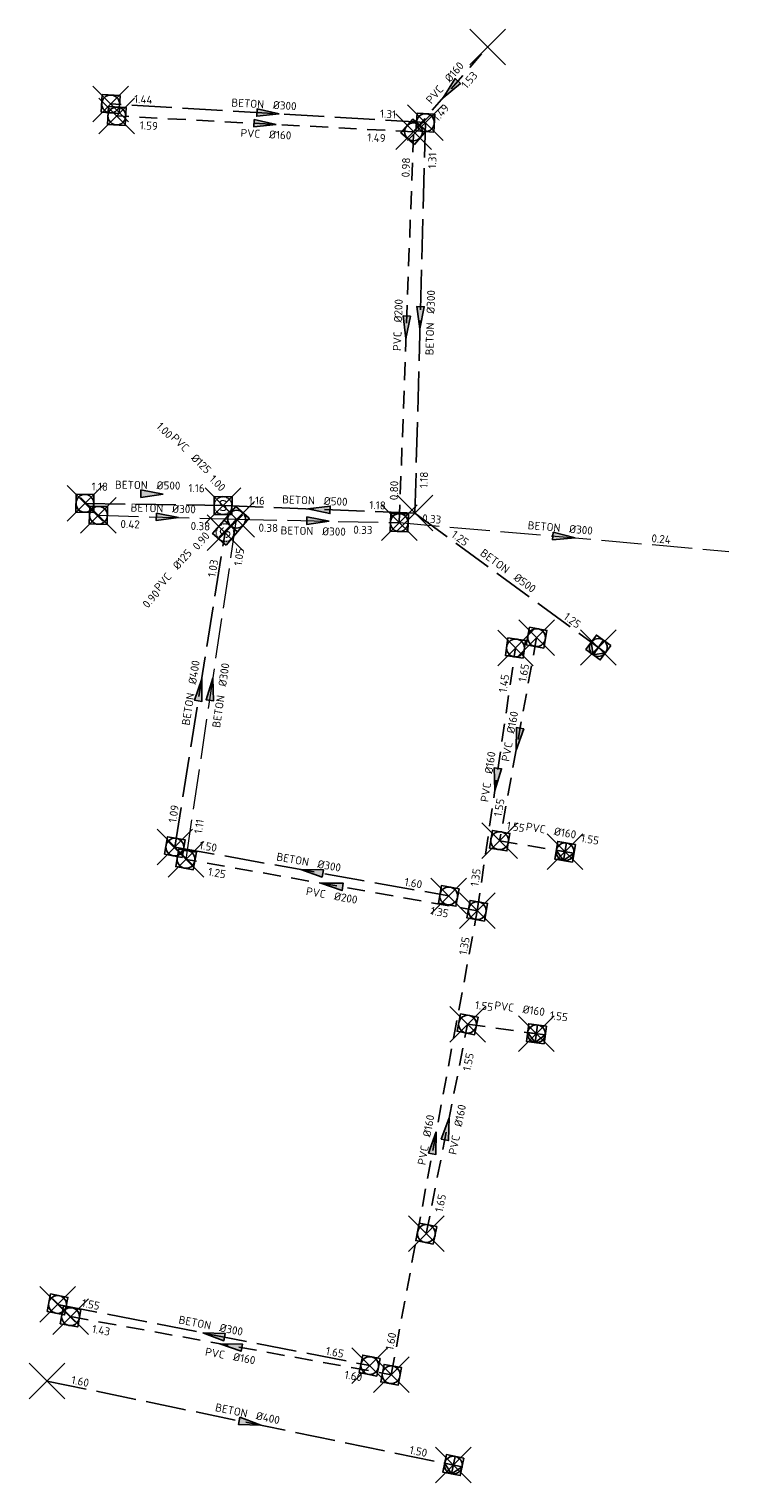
# Model space of a CAD drawing. Header units: metres. Extents: x 157108 to 159104, y 459683 to 461645.
# Tile 8 of 24: x 158134 to 158252, y 460191 to 460436. Entities that reach past the tile are written whole.
import ezdxf
from ezdxf.enums import TextEntityAlignment as Align

# ---------------------------------------------------------------- set-up
doc = ezdxf.new("R2010")
doc.units = ezdxf.units.M
doc.header["$LTSCALE"] = 0.75
doc.header["$PDMODE"] = 3
doc.header["$PDSIZE"] = 3
for name, pattern in [('HIDDENX2', [0.75, 0.5, -0.25]), ('RI-DWA_BETON-SO', [11.4, 9, -2.4]), ('RI-DWA_PVC-SO', [6.4, 4, -2.4]), ('RI-HWA_BETON-SO', [11.4, 9, -2.4]), ('RI-HWA_PVC-SO', [6.4, 4, -2.4])]:
    doc.linetypes.add(name, pattern=pattern)
doc.layers.get('0').update_dxf_attribs({"lineweight": 25})
doc.layers.get('defpoints').update_dxf_attribs({"lineweight": 25})
for name, color, linetype, plot in [('afsluitstuk', 7, 'Continuous', False), ('externe overstort', 7, 'Continuous', False), ('inspectieput', 7, 'Continuous', False), ('lozingsput', 7, 'Continuous', False), ('stuwput', 7, 'Continuous', False), ('uitlaatconstructie', 7, 'Continuous', False)]:
    doc.layers.add(name, color=color, linetype=linetype, plot=plot)
for name, color, linetype, lineweight in [('B-OI-RI-DWA_RIOOLLEIDING_BETON_300-G', 42, 'RI-DWA_BETON-SO', 18), ('B-OI-RI-DWA_RIOOLPUT_INSPECTIEPUT-S', 42, 'Continuous', 25), ('B-OI-RI-DWA_STROOMRICHTING-S', 42, 'Continuous', 25), ('B-OI-RI-HWA_RIOOLPUT_INSPECTIEPUT-S', 151, 'Continuous', 25), ('B-OI-RI-HWA_STROOMRICHTING-S', 151, 'Continuous', 25)]:
    doc.layers.add(name, color=color, linetype=linetype, lineweight=lineweight)
for name, color, linetype in [('B-OI-RI-DWA_RIOOLLEIDING_PVC_160-G', 42, 'RI-DWA_PVC-SO'), ('B-OI-RI-DWA_RIOOLLEIDING_PVC_200-G', 42, 'RI-DWA_PVC-SO'), ('B-OI-RI-HWA_OVERSTORTLEIDING_BETON_400-G', 151, 'RI-HWA_BETON-SO'), ('B-OI-RI-HWA_OVERSTORTLEIDING_BETON_500-G', 151, 'RI-HWA_BETON-SO'), ('B-OI-RI-HWA_RIOOLLEIDING_BETON_300-G', 151, 'RI-HWA_BETON-SO'), ('B-OI-RI-HWA_RIOOLLEIDING_BETON_400-G', 151, 'RI-HWA_BETON-SO'), ('B-OI-RI-HWA_RIOOLLEIDING_BETON_500-G', 151, 'RI-HWA_BETON-SO'), ('B-OI-RI-HWA_RIOOLLEIDING_PVC_125-G', 151, 'RI-HWA_PVC-SO'), ('B-OI-RI-HWA_RIOOLLEIDING_PVC_160-G', 151, 'RI-HWA_PVC-SO'), ('B-OI-RI-HWA_RIOOLPUT_OVERSTORTPUT-S', 151, 'Continuous'), ('B-OI-RI-HWA_RIOOLPUT_STUWPUT-S', 151, 'Continuous')]:
    doc.layers.add(name, color=color, linetype=linetype)
doc.layers.get('0').freeze()
doc.styles.add('NLCS-ISO', font='isocpeur.ttf')

# ---------------------------------------------------------------- blocks, each defined once
blk = doc.blocks.new('*U37')
at = {"ltscale": 0.1}
blk.add_hatch(color=256, dxfattribs=at).paths.add_polyline_path([(-2.5, 0), (2.5, -0.83), (2.5, 0.83)])
at = {"ltscale": 0.1, "flags": 128}
blk.add_lwpolyline([(-2.5, 0), (2.5, -0.83), (2.5, 0.83)], close=True, dxfattribs=at)
at = {"ltscale": 0.1, "style": 'NLCS-ISO'}
for tag, p in [('MAT', (-1, 0.5)), ('BOBL', (-3.31, -3.24))]:
    blk.add_attdef(tag, text='', height=1.8, dxfattribs=at).set_placement(p, align=Align.BOTTOM_RIGHT)
for tag, p in [('DIA', (1, 0.5)), ('BOBR', (2.36, -3.24))]:
    blk.add_attdef(tag, text='', height=1.8, dxfattribs=at).set_placement(p, align=Align.BOTTOM_LEFT)
at = {"layer": 'defpoints', "ltscale": 0.1, "style": 'NLCS-ISO', "flags": 1}
blk.add_attdef('JVA', text='', height=1.8, dxfattribs=at).set_placement((0, -1), align=Align.TOP_CENTER)
blk = doc.blocks.new('*U39')
at = {"ltscale": 0.1}
blk.add_hatch(color=256, dxfattribs=at).paths.add_polyline_path([(-2.5, 0), (2.5, -0.83), (2.5, 0.83)])
at = {"ltscale": 0.1, "flags": 128}
blk.add_lwpolyline([(-2.5, 0), (2.5, -0.83), (2.5, 0.83)], close=True, dxfattribs=at)
at = {"ltscale": 0.1, "style": 'NLCS-ISO'}
for tag, p in [('BOBL', (-23.85, -3.24)), ('MAT', (-1, -3.74))]:
    blk.add_attdef(tag, text='', height=1.8, dxfattribs=at).set_placement(p, align=Align.BOTTOM_RIGHT)
for tag, p in [('DIA', (1, -3.74)), ('BOBR', (22.91, -3.23))]:
    blk.add_attdef(tag, text='', height=1.8, dxfattribs=at).set_placement(p, align=Align.BOTTOM_LEFT)
at = {"layer": 'defpoints', "ltscale": 0.1, "style": 'NLCS-ISO', "flags": 1}
blk.add_attdef('JVA', text='', height=1.8, dxfattribs=at).set_placement((0, -1), align=Align.TOP_CENTER)
blk = doc.blocks.new('*U40')
at = {"ltscale": 0.1}
blk.add_hatch(color=256, dxfattribs=at).paths.add_polyline_path([(2.5, 0), (-2.5, -0.83), (-2.5, 0.83)])
at = {"ltscale": 0.1, "flags": 128}
blk.add_lwpolyline([(2.5, 0), (-2.5, -0.83), (-2.5, 0.83)], close=True, dxfattribs=at)
at = {"ltscale": 0.1, "style": 'NLCS-ISO'}
for tag, p in [('BOBL', (-43.61, 0)), ('MAT', (-1, 0.5))]:
    blk.add_attdef(tag, text='', height=1.8, dxfattribs=at).set_placement(p, align=Align.BOTTOM_RIGHT)
for tag, p in [('DIA', (1, 0.5)), ('BOBR', (42.66, -0.02))]:
    blk.add_attdef(tag, text='', height=1.8, dxfattribs=at).set_placement(p, align=Align.BOTTOM_LEFT)
at = {"layer": 'defpoints', "ltscale": 0.1, "style": 'NLCS-ISO', "flags": 1}
blk.add_attdef('JVA', text='', height=1.8, dxfattribs=at).set_placement((0, -1), align=Align.TOP_CENTER)
blk = doc.blocks.new('*U41')
at = {"ltscale": 0.1}
blk.add_hatch(color=256, dxfattribs=at).paths.add_polyline_path([(-2.5, 0), (2.5, -0.83), (2.5, 0.83)])
at = {"ltscale": 0.1, "flags": 128}
blk.add_lwpolyline([(-2.5, 0), (2.5, -0.83), (2.5, 0.83)], close=True, dxfattribs=at)
at = {"ltscale": 0.1, "style": 'NLCS-ISO'}
for tag, p in [('BOBL', (-27.24, -3.24)), ('MAT', (-1, -3.74))]:
    blk.add_attdef(tag, text='', height=1.8, dxfattribs=at).set_placement(p, align=Align.BOTTOM_RIGHT)
for tag, p in [('DIA', (1, -3.74)), ('BOBR', (26.3, -3.23))]:
    blk.add_attdef(tag, text='', height=1.8, dxfattribs=at).set_placement(p, align=Align.BOTTOM_LEFT)
at = {"layer": 'defpoints', "ltscale": 0.1, "style": 'NLCS-ISO', "flags": 1}
blk.add_attdef('JVA', text='', height=1.8, dxfattribs=at).set_placement((0, -1), align=Align.TOP_CENTER)
blk = doc.blocks.new('*U42')
at = {"ltscale": 0.1}
blk.add_hatch(color=256, dxfattribs=at).paths.add_polyline_path([(2.5, 0), (-2.5, -0.83), (-2.5, 0.83)])
at = {"ltscale": 0.1, "flags": 128}
blk.add_lwpolyline([(2.5, 0), (-2.5, -0.83), (-2.5, 0.83)], close=True, dxfattribs=at)
at = {"ltscale": 0.1, "style": 'NLCS-ISO'}
for tag, p in [('BOBL', (-37.25, 0)), ('MAT', (-1, 0.5))]:
    blk.add_attdef(tag, text='', height=1.8, dxfattribs=at).set_placement(p, align=Align.BOTTOM_RIGHT)
for tag, p in [('DIA', (1, 0.5)), ('BOBR', (36.31, -0.02))]:
    blk.add_attdef(tag, text='', height=1.8, dxfattribs=at).set_placement(p, align=Align.BOTTOM_LEFT)
at = {"layer": 'defpoints', "ltscale": 0.1, "style": 'NLCS-ISO', "flags": 1}
blk.add_attdef('JVA', text='', height=1.8, dxfattribs=at).set_placement((0, -1), align=Align.TOP_CENTER)
blk = doc.blocks.new('*U45')
at = {"ltscale": 0.1}
blk.add_hatch(color=256, dxfattribs=at).paths.add_polyline_path([(2.5, 0), (-2.5, -0.83), (-2.5, 0.83)])
at = {"ltscale": 0.1, "flags": 128}
blk.add_lwpolyline([(2.5, 0), (-2.5, -0.83), (-2.5, 0.83)], close=True, dxfattribs=at)
at = {"ltscale": 0.1, "style": 'NLCS-ISO'}
for tag, p in [('BOBL', (-14.59, -3.24)), ('MAT', (-1, -3.74))]:
    blk.add_attdef(tag, text='', height=1.8, dxfattribs=at).set_placement(p, align=Align.BOTTOM_RIGHT)
for tag, p in [('DIA', (1, -3.74)), ('BOBR', (13.65, -3.24))]:
    blk.add_attdef(tag, text='', height=1.8, dxfattribs=at).set_placement(p, align=Align.BOTTOM_LEFT)
at = {"layer": 'defpoints', "ltscale": 0.1, "style": 'NLCS-ISO', "flags": 1}
blk.add_attdef('JVA', text='', height=1.8, dxfattribs=at).set_placement((0, -1), align=Align.TOP_CENTER)
blk = doc.blocks.new('*U29')
at = {"ltscale": 0.1, "style": 'NLCS-ISO'}
for tag, p in [('BOBL', (-5.66, 0)), ('MAT', (-1, 0.5))]:
    blk.add_attdef(tag, text='', height=1.8, dxfattribs=at).set_placement(p, align=Align.BOTTOM_RIGHT)
for tag, p in [('DIA', (1, 0.5)), ('BOBR', (7.22, 0))]:
    blk.add_attdef(tag, text='', height=1.8, dxfattribs=at).set_placement(p, align=Align.BOTTOM_LEFT)
at = {"layer": 'defpoints', "ltscale": 0.1, "style": 'NLCS-ISO', "flags": 1}
blk.add_attdef('JVA', text='', height=1.8, dxfattribs=at).set_placement((0, -1), align=Align.TOP_CENTER)
blk = doc.blocks.new('*U46')
at = {"ltscale": 0.1}
blk.add_hatch(color=256, dxfattribs=at).paths.add_polyline_path([(-2.5, 0), (2.5, -0.83), (2.5, 0.83)])
at = {"ltscale": 0.1, "flags": 128}
blk.add_lwpolyline([(-2.5, 0), (2.5, -0.83), (2.5, 0.83)], close=True, dxfattribs=at)
at = {"ltscale": 0.1, "style": 'NLCS-ISO'}
for tag, p in [('BOBL', (-13.82, 0)), ('MAT', (-1, 0.5))]:
    blk.add_attdef(tag, text='', height=1.8, dxfattribs=at).set_placement(p, align=Align.BOTTOM_RIGHT)
for tag, p in [('DIA', (1, 0.5)), ('BOBR', (12.87, 0))]:
    blk.add_attdef(tag, text='', height=1.8, dxfattribs=at).set_placement(p, align=Align.BOTTOM_LEFT)
at = {"layer": 'defpoints', "ltscale": 0.1, "style": 'NLCS-ISO', "flags": 1}
blk.add_attdef('JVA', text='', height=1.8, dxfattribs=at).set_placement((0, -1), align=Align.TOP_CENTER)
blk = doc.blocks.new('*U47')
at = {"ltscale": 0.1}
blk.add_hatch(color=256, dxfattribs=at).paths.add_polyline_path([(-2.5, 0), (2.5, -0.83), (2.5, 0.83)])
at = {"ltscale": 0.1, "flags": 128}
blk.add_lwpolyline([(-2.5, 0), (2.5, -0.83), (2.5, 0.83)], close=True, dxfattribs=at)
at = {"ltscale": 0.1, "style": 'NLCS-ISO'}
for tag, p in [('BOBL', (-26.37, 0)), ('MAT', (-1, 0.5))]:
    blk.add_attdef(tag, text='', height=1.8, dxfattribs=at).set_placement(p, align=Align.BOTTOM_RIGHT)
for tag, p in [('DIA', (1, 0.5)), ('BOBR', (25.42, -0.01))]:
    blk.add_attdef(tag, text='', height=1.8, dxfattribs=at).set_placement(p, align=Align.BOTTOM_LEFT)
at = {"layer": 'defpoints', "ltscale": 0.1, "style": 'NLCS-ISO', "flags": 1}
blk.add_attdef('JVA', text='', height=1.8, dxfattribs=at).set_placement((0, -1), align=Align.TOP_CENTER)
blk = doc.blocks.new('*U72')
at = {"ltscale": 0.1, "style": 'NLCS-ISO'}
for tag, p in [('BOBL', (-12.02, 0)), ('MAT', (-1, 0.5))]:
    blk.add_attdef(tag, text='', height=1.8, dxfattribs=at).set_placement(p, align=Align.BOTTOM_RIGHT)
for tag, p in [('DIA', (1, 0.5)), ('BOBR', (15.23, 0))]:
    blk.add_attdef(tag, text='', height=1.8, dxfattribs=at).set_placement(p, align=Align.BOTTOM_LEFT)
at = {"layer": 'defpoints', "ltscale": 0.1, "style": 'NLCS-ISO', "flags": 1}
blk.add_attdef('JVA', text='', height=1.8, dxfattribs=at).set_placement((0, -1), align=Align.TOP_CENTER)
blk = doc.blocks.new('*U81')
at = {"ltscale": 0.1}
blk.add_hatch(color=256, dxfattribs=at).paths.add_polyline_path([(-2.5, 0), (2.5, -0.83), (2.5, 0.83)])
at = {"ltscale": 0.1, "flags": 128}
blk.add_lwpolyline([(-2.5, 0), (2.5, -0.83), (2.5, 0.83)], close=True, dxfattribs=at)
at = {"ltscale": 0.1, "style": 'NLCS-ISO'}
for tag, p in [('BOBL', (-20.45, 0)), ('MAT', (-1, 0.5))]:
    blk.add_attdef(tag, text='', height=1.8, dxfattribs=at).set_placement(p, align=Align.BOTTOM_RIGHT)
for tag, p in [('DIA', (1, 0.5)), ('BOBR', (19.5, -0.01))]:
    blk.add_attdef(tag, text='', height=1.8, dxfattribs=at).set_placement(p, align=Align.BOTTOM_LEFT)
at = {"layer": 'defpoints', "ltscale": 0.1, "style": 'NLCS-ISO', "flags": 1}
blk.add_attdef('JVA', text='', height=1.8, dxfattribs=at).set_placement((0, -1), align=Align.TOP_CENTER)
blk = doc.blocks.new('*U89')
at = {"ltscale": 0.1}
blk.add_hatch(color=256, dxfattribs=at).paths.add_polyline_path([(2.5, 0), (-2.5, -0.83), (-2.5, 0.83)])
at = {"ltscale": 0.1, "flags": 128}
blk.add_lwpolyline([(2.5, 0), (-2.5, -0.83), (-2.5, 0.83)], close=True, dxfattribs=at)
at = {"ltscale": 0.1, "style": 'NLCS-ISO'}
for tag, p in [('BOBL', (-9.9, 0)), ('MAT', (-1, 0.5))]:
    blk.add_attdef(tag, text='', height=1.8, dxfattribs=at).set_placement(p, align=Align.BOTTOM_RIGHT)
for tag, p in [('DIA', (1, 0.5)), ('BOBR', (8.16, 0))]:
    blk.add_attdef(tag, text='', height=1.8, dxfattribs=at).set_placement(p, align=Align.BOTTOM_LEFT)
at = {"layer": 'defpoints', "ltscale": 0.1, "style": 'NLCS-ISO', "flags": 1}
blk.add_attdef('JVA', text='', height=1.8, dxfattribs=at).set_placement((0, -1), align=Align.TOP_CENTER)
blk = doc.blocks.new('*U148')
at = {"ltscale": 0.1}
blk.add_hatch(color=256, dxfattribs=at).paths.add_polyline_path([(2.5, 0), (-2.5, -0.83), (-2.5, 0.83)])
at = {"ltscale": 0.1, "flags": 128}
blk.add_lwpolyline([(2.5, 0), (-2.5, -0.83), (-2.5, 0.83)], close=True, dxfattribs=at)
at = {"ltscale": 0.1, "style": 'NLCS-ISO'}
for tag, p in [('BOBL', (-24.02, -3.24)), ('MAT', (-1, -3.74))]:
    blk.add_attdef(tag, text='', height=1.8, dxfattribs=at).set_placement(p, align=Align.BOTTOM_RIGHT)
for tag, p in [('DIA', (1, -3.74)), ('BOBR', (23.07, -3.23))]:
    blk.add_attdef(tag, text='', height=1.8, dxfattribs=at).set_placement(p, align=Align.BOTTOM_LEFT)
at = {"layer": 'defpoints', "ltscale": 0.1, "style": 'NLCS-ISO', "flags": 1}
blk.add_attdef('JVA', text='', height=1.8, dxfattribs=at).set_placement((0, -1), align=Align.TOP_CENTER)
blk = doc.blocks.new('*U155')
at = {"ltscale": 0.1}
blk.add_hatch(color=256, dxfattribs=at).paths.add_polyline_path([(-2.5, 0), (2.5, -0.83), (2.5, 0.83)])
at = {"ltscale": 0.1, "flags": 128}
blk.add_lwpolyline([(-2.5, 0), (2.5, -0.83), (2.5, 0.83)], close=True, dxfattribs=at)
at = {"ltscale": 0.1, "style": 'NLCS-ISO'}
for tag, p in [('BOBL', (-21.89, 0)), ('MAT', (-1, 0.5))]:
    blk.add_attdef(tag, text='', height=1.8, dxfattribs=at).set_placement(p, align=Align.BOTTOM_RIGHT)
for tag, p in [('DIA', (1, 0.5)), ('BOBR', (20.94, -0.01))]:
    blk.add_attdef(tag, text='', height=1.8, dxfattribs=at).set_placement(p, align=Align.BOTTOM_LEFT)
at = {"layer": 'defpoints', "ltscale": 0.1, "style": 'NLCS-ISO', "flags": 1}
blk.add_attdef('JVA', text='', height=1.8, dxfattribs=at).set_placement((0, -1), align=Align.TOP_CENTER)
blk = doc.blocks.new('*U176')
at = {"ltscale": 0.1}
blk.add_hatch(color=256, dxfattribs=at).paths.add_polyline_path([(-2.5, 0), (2.5, -0.83), (2.5, 0.83)])
at = {"ltscale": 0.1, "flags": 128}
blk.add_lwpolyline([(-2.5, 0), (2.5, -0.83), (2.5, 0.83)], close=True, dxfattribs=at)
at = {"ltscale": 0.1, "style": 'NLCS-ISO'}
for tag, p in [('BOBL', (-12.22, 0)), ('MAT', (-1, 0.5))]:
    blk.add_attdef(tag, text='', height=1.8, dxfattribs=at).set_placement(p, align=Align.BOTTOM_RIGHT)
for tag, p in [('DIA', (1, 0.5)), ('BOBR', (11.27, 0))]:
    blk.add_attdef(tag, text='', height=1.8, dxfattribs=at).set_placement(p, align=Align.BOTTOM_LEFT)
at = {"layer": 'defpoints', "ltscale": 0.1, "style": 'NLCS-ISO', "flags": 1}
blk.add_attdef('JVA', text='', height=1.8, dxfattribs=at).set_placement((0, -1), align=Align.TOP_CENTER)
blk = doc.blocks.new('*U177')
at = {"ltscale": 0.1}
blk.add_hatch(color=256, dxfattribs=at).paths.add_polyline_path([(2.5, 0), (-2.5, -0.83), (-2.5, 0.83)])
at = {"ltscale": 0.1, "flags": 128}
blk.add_lwpolyline([(2.5, 0), (-2.5, -0.83), (-2.5, 0.83)], close=True, dxfattribs=at)
at = {"ltscale": 0.1, "style": 'NLCS-ISO'}
for tag, p in [('BOBL', (-26.38, 0)), ('MAT', (-1, 0.5))]:
    blk.add_attdef(tag, text='', height=1.8, dxfattribs=at).set_placement(p, align=Align.BOTTOM_RIGHT)
for tag, p in [('DIA', (1, 0.5)), ('BOBR', (25.44, -0.01))]:
    blk.add_attdef(tag, text='', height=1.8, dxfattribs=at).set_placement(p, align=Align.BOTTOM_LEFT)
at = {"layer": 'defpoints', "ltscale": 0.1, "style": 'NLCS-ISO', "flags": 1}
blk.add_attdef('JVA', text='', height=1.8, dxfattribs=at).set_placement((0, -1), align=Align.TOP_CENTER)
blk = doc.blocks.new('*U191')
at = {"ltscale": 0.1}
blk.add_hatch(color=256, dxfattribs=at).paths.add_polyline_path([(2.5, 0), (-2.5, -0.83), (-2.5, 0.83)])
at = {"ltscale": 0.1, "flags": 128}
blk.add_lwpolyline([(2.5, 0), (-2.5, -0.83), (-2.5, 0.83)], close=True, dxfattribs=at)
at = {"ltscale": 0.1, "style": 'NLCS-ISO'}
for tag, p in [('MAT', (-1, 0.5)), ('BOBL', (-6.18, -3.24))]:
    blk.add_attdef(tag, text='', height=1.8, dxfattribs=at).set_placement(p, align=Align.BOTTOM_RIGHT)
for tag, p in [('DIA', (1, 0.5)), ('BOBR', (5.24, -3.24))]:
    blk.add_attdef(tag, text='', height=1.8, dxfattribs=at).set_placement(p, align=Align.BOTTOM_LEFT)
at = {"layer": 'defpoints', "ltscale": 0.1, "style": 'NLCS-ISO', "flags": 1}
blk.add_attdef('JVA', text='', height=1.8, dxfattribs=at).set_placement((0, -1), align=Align.TOP_CENTER)
blk = doc.blocks.new('*U207')
at = {"ltscale": 0.1}
blk.add_hatch(color=256, dxfattribs=at).paths.add_polyline_path([(2.5, 0), (-2.5, -0.83), (-2.5, 0.83)])
at = {"ltscale": 0.1, "flags": 128}
blk.add_lwpolyline([(2.5, 0), (-2.5, -0.83), (-2.5, 0.83)], close=True, dxfattribs=at)
at = {"ltscale": 0.1, "style": 'NLCS-ISO'}
for tag, p in [('BOBL', (-26.06, 0)), ('MAT', (-1, 0.5))]:
    blk.add_attdef(tag, text='', height=1.8, dxfattribs=at).set_placement(p, align=Align.BOTTOM_RIGHT)
for tag, p in [('DIA', (1, 0.5)), ('BOBR', (25.11, -0.01))]:
    blk.add_attdef(tag, text='', height=1.8, dxfattribs=at).set_placement(p, align=Align.BOTTOM_LEFT)
at = {"layer": 'defpoints', "ltscale": 0.1, "style": 'NLCS-ISO', "flags": 1}
blk.add_attdef('JVA', text='', height=1.8, dxfattribs=at).set_placement((0, -1), align=Align.TOP_CENTER)
blk = doc.blocks.new('*U208')
at = {"ltscale": 0.1}
blk.add_hatch(color=256, dxfattribs=at).paths.add_polyline_path([(-2.5, 0), (2.5, -0.83), (2.5, 0.83)])
at = {"ltscale": 0.1, "flags": 128}
blk.add_lwpolyline([(-2.5, 0), (2.5, -0.83), (2.5, 0.83)], close=True, dxfattribs=at)
at = {"ltscale": 0.1, "style": 'NLCS-ISO'}
for tag, p in [('BOBL', (-34.48, -3.24)), ('MAT', (-1, -3.74))]:
    blk.add_attdef(tag, text='', height=1.8, dxfattribs=at).set_placement(p, align=Align.BOTTOM_RIGHT)
for tag, p in [('DIA', (1, -3.74)), ('BOBR', (33.54, -3.22))]:
    blk.add_attdef(tag, text='', height=1.8, dxfattribs=at).set_placement(p, align=Align.BOTTOM_LEFT)
at = {"layer": 'defpoints', "ltscale": 0.1, "style": 'NLCS-ISO', "flags": 1}
blk.add_attdef('JVA', text='', height=1.8, dxfattribs=at).set_placement((0, -1), align=Align.TOP_CENTER)
blk = doc.blocks.new('*U209')
at = {"ltscale": 0.1}
blk.add_hatch(color=256, dxfattribs=at).paths.add_polyline_path([(-2.5, 0), (2.5, -0.83), (2.5, 0.83)])
at = {"ltscale": 0.1, "flags": 128}
blk.add_lwpolyline([(-2.5, 0), (2.5, -0.83), (2.5, 0.83)], close=True, dxfattribs=at)
at = {"ltscale": 0.1, "style": 'NLCS-ISO'}
for tag, p in [('BOBL', (-34.53, 0)), ('MAT', (-1, 0.5))]:
    blk.add_attdef(tag, text='', height=1.8, dxfattribs=at).set_placement(p, align=Align.BOTTOM_RIGHT)
for tag, p in [('DIA', (1, 0.5)), ('BOBR', (33.59, -0.02))]:
    blk.add_attdef(tag, text='', height=1.8, dxfattribs=at).set_placement(p, align=Align.BOTTOM_LEFT)
at = {"layer": 'defpoints', "ltscale": 0.1, "style": 'NLCS-ISO', "flags": 1}
blk.add_attdef('JVA', text='', height=1.8, dxfattribs=at).set_placement((0, -1), align=Align.TOP_CENTER)
blk = doc.blocks.new('*U212')
at = {"ltscale": 0.1}
blk.add_hatch(color=256, dxfattribs=at).paths.add_polyline_path([(2.5, 0), (-2.5, -0.83), (-2.5, 0.83)])
at = {"ltscale": 0.1, "flags": 128}
blk.add_lwpolyline([(2.5, 0), (-2.5, -0.83), (-2.5, 0.83)], close=True, dxfattribs=at)
at = {"ltscale": 0.1, "style": 'NLCS-ISO'}
for tag, p in [('BOBL', (-8.92, -3.24)), ('MAT', (-1, -3.74))]:
    blk.add_attdef(tag, text='', height=1.8, dxfattribs=at).set_placement(p, align=Align.BOTTOM_RIGHT)
for tag, p in [('DIA', (1, -3.74)), ('BOBR', (7.97, -3.24))]:
    blk.add_attdef(tag, text='', height=1.8, dxfattribs=at).set_placement(p, align=Align.BOTTOM_LEFT)
at = {"layer": 'defpoints', "ltscale": 0.1, "style": 'NLCS-ISO', "flags": 1}
blk.add_attdef('JVA', text='', height=1.8, dxfattribs=at).set_placement((0, -1), align=Align.TOP_CENTER)
blk = doc.blocks.new('*U213')
at = {"ltscale": 0.1}
blk.add_hatch(color=256, dxfattribs=at).paths.add_polyline_path([(2.5, 0), (-2.5, -0.83), (-2.5, 0.83)])
at = {"ltscale": 0.1, "flags": 128}
blk.add_lwpolyline([(2.5, 0), (-2.5, -0.83), (-2.5, 0.83)], close=True, dxfattribs=at)
at = {"ltscale": 0.1, "style": 'NLCS-ISO'}
for tag, p in [('BOBL', (-27.81, 0)), ('MAT', (-1, 0.5))]:
    blk.add_attdef(tag, text='', height=1.8, dxfattribs=at).set_placement(p, align=Align.BOTTOM_RIGHT)
for tag, p in [('DIA', (1, 0.5)), ('BOBR', (19.58, -0.01))]:
    blk.add_attdef(tag, text='', height=1.8, dxfattribs=at).set_placement(p, align=Align.BOTTOM_LEFT)
at = {"layer": 'defpoints', "ltscale": 0.1, "style": 'NLCS-ISO', "flags": 1}
blk.add_attdef('JVA', text='', height=1.8, dxfattribs=at).set_placement((0, -1), align=Align.TOP_CENTER)
blk = doc.blocks.new('*U279')
at = {"ltscale": 0.1}
blk.add_hatch(color=256, dxfattribs=at).paths.add_polyline_path([(2.5, 0), (-2.5, -0.83), (-2.5, 0.83)])
at = {"ltscale": 0.1, "flags": 128}
blk.add_lwpolyline([(2.5, 0), (-2.5, -0.83), (-2.5, 0.83)], close=True, dxfattribs=at)
at = {"ltscale": 0.1, "style": 'NLCS-ISO'}
for tag, p in [('BOBL', (-29.24, -3.24)), ('MAT', (-1, -3.74))]:
    blk.add_attdef(tag, text='', height=1.8, dxfattribs=at).set_placement(p, align=Align.BOTTOM_RIGHT)
for tag, p in [('DIA', (1, -3.74)), ('BOBR', (28.3, -3.23))]:
    blk.add_attdef(tag, text='', height=1.8, dxfattribs=at).set_placement(p, align=Align.BOTTOM_LEFT)
at = {"layer": 'defpoints', "ltscale": 0.1, "style": 'NLCS-ISO', "flags": 1}
blk.add_attdef('JVA', text='', height=1.8, dxfattribs=at).set_placement((0, -1), align=Align.TOP_CENTER)
blk = doc.blocks.new('B-SRI-PUT_DWA-SO')
at = {"flags": 128}
blk.add_lwpolyline([(-2, 2), (2, 2), (2, -2), (-2, -2)], close=True, dxfattribs=at)
at = {"lineweight": -3, "flags": 128}
blk.add_lwpolyline([(2, -2), (2, 2), (-2, 2), (-2, -2)], close=True, dxfattribs=at)
at = {"lineweight": -3}
blk.add_circle((0, 0), 2, dxfattribs=at)
blk = doc.blocks.new('B-SRI-PUT_OVERSTORT-SO')
for p, q in [((0, 2), (-2, 0)), ((-2, 0), (2, 0)), ((0, -2), (0, 2)), ((2, 0), (0, 2))]:
    blk.add_line(p, q)
blk.add_lwpolyline([(-2, -2), (2, -2), (2, 2), (-2, 2)], close=True)
blk.add_circle((0, 0), 2)
blk = doc.blocks.new('B-SRI-PUT_HWA-SO')
at = {"lineweight": -3, "flags": 128}
blk.add_lwpolyline([(-2, -2), (2, -2), (2, 2), (-2, 2)], close=True, dxfattribs=at)
at = {"lineweight": -3}
blk.add_circle((0, 0), 2, dxfattribs=at)
blk = doc.blocks.new('SRI-PUT_STUWPUT-SO')
at = {"lineweight": -3, "flags": 128}
blk.add_lwpolyline([(-2, -2), (2, -2), (2, 2), (-2, 2)], close=True, dxfattribs=at)
at = {"linetype": 'HIDDENX2', "lineweight": -3, "ltscale": 0.25}
blk.add_circle((0, 0), 2, dxfattribs=at)
at = {"ltscale": 0.1, "style": 'NLCS-ISO'}
blk.add_text('S', height=2.5, dxfattribs=at).set_placement((0, -0.01), align=Align.MIDDLE_CENTER)

msp = doc.modelspace()

# ---------------------------------------------------------------- linework, layer by layer
at = {"layer": 'afsluitstuk'}
msp.add_point((158211.6, 460432.54), dxfattribs=at)
at = {"layer": 'B-OI-RI-DWA_RIOOLLEIDING_BETON_300-G'}
for p, q in [((158146.08, 460353.73), (158169.35, 460353.07)), ((158160.83, 460295.83), (158169.35, 460353.07)), ((158169.35, 460353.07), (158196.73, 460352.49)), ((158196.73, 460352.49), (158252.24, 460347.66))]:
    msp.add_line(p, q, dxfattribs=at)
at = {"layer": 'B-OI-RI-DWA_RIOOLLEIDING_PVC_160-G'}
for p, q in [((158199.13, 460418.25), (158211.6, 460432.54)), ((158199.13, 460418.25), (158149.17, 460420.92)), ((158209.86, 460287.19), (158216.3, 460331.4)), ((158195.37, 460209.11), (158209.86, 460287.19)), ((158141.38, 460218.89), (158195.37, 460209.11))]:
    msp.add_line(p, q, dxfattribs=at)
at = {"layer": 'B-OI-RI-DWA_RIOOLLEIDING_PVC_200-G'}
for p, q in [((158196.73, 460352.49), (158199.13, 460418.25)), ((158209.86, 460287.19), (158160.83, 460295.83))]:
    msp.add_line(p, q, dxfattribs=at)
at = {"layer": 'B-OI-RI-HWA_OVERSTORTLEIDING_BETON_400-G'}
msp.add_line((158137.39, 460208.05), (158205.83, 460193.91), dxfattribs=at)
at = {"layer": 'B-OI-RI-HWA_OVERSTORTLEIDING_BETON_500-G'}
msp.add_line((158199.37, 460354.09), (158230.25, 460331.48), dxfattribs=at)
at = {"layer": 'B-OI-RI-HWA_RIOOLLEIDING_BETON_300-G'}
for p, q in [((158201.13, 460419.8), (158148.13, 460422.94)), ((158199.37, 460354.09), (158201.13, 460419.8)), ((158158.94, 460297.9), (158205.05, 460289.68)), ((158139.19, 460220.94), (158191.76, 460210.65))]:
    msp.add_line(p, q, dxfattribs=at)
at = {"layer": 'B-OI-RI-HWA_RIOOLLEIDING_BETON_400-G'}
msp.add_line((158158.94, 460297.9), (158167.4, 460350.81), dxfattribs=at)
at = {"layer": 'B-OI-RI-HWA_RIOOLLEIDING_BETON_500-G'}
for p, q in [((158143.8, 460355.73), (158167.06, 460355.36)), ((158167.06, 460355.36), (158199.37, 460354.09))]:
    msp.add_line(p, q, dxfattribs=at)
at = {"layer": 'B-OI-RI-HWA_RIOOLLEIDING_PVC_125-G'}
for p in [(158167.06, 460355.36), (158167.4, 460350.81)]:
    msp.add_line(p, (158169.35, 460353.07), dxfattribs=at)
at = {"layer": 'B-OI-RI-HWA_RIOOLLEIDING_PVC_160-G'}
for p, q in [((158219.85, 460333.14), (158213.63, 460298.97)), ((158213.63, 460298.97), (158224.65, 460297.11)), ((158201.28, 460232.87), (158208.23, 460268.09)), ((158208.23, 460268.09), (158219.82, 460266.49))]:
    msp.add_line(p, q, dxfattribs=at)
at = {"layer": 'externe overstort'}
for p in [(158199.37, 460354.09), (158137.39, 460208.05)]:
    msp.add_point(p, dxfattribs=at)
at = {"layer": 'inspectieput'}
for p in [(158148.13, 460422.94), (158149.17, 460420.92), (158201.13, 460419.8), (158199.13, 460418.25), (158143.8, 460355.73), (158146.08, 460353.73), (158196.73, 460352.49), (158216.3, 460331.4), (158219.85, 460333.14), (158158.94, 460297.9), (158213.63, 460298.97), (158160.83, 460295.83), (158205.05, 460289.68), (158209.86, 460287.19), (158208.23, 460268.09), (158201.28, 460232.87), (158139.19, 460220.94), (158141.38, 460218.89), (158191.76, 460210.65), (158195.37, 460209.11)]:
    msp.add_point(p, dxfattribs=at)
at = {"layer": 'lozingsput'}
msp.add_point((158169.35, 460353.07), dxfattribs=at)
at = {"layer": 'stuwput'}
for p in [(158167.06, 460355.36), (158167.4, 460350.81)]:
    msp.add_point(p, dxfattribs=at)
at = {"layer": 'uitlaatconstructie'}
for p in [(158230.25, 460331.48), (158224.65, 460297.11), (158219.82, 460266.49), (158205.83, 460193.91)]:
    msp.add_point(p, dxfattribs=at)

# ---------------------------------------------------------------- block references
at = {"layer": 'B-OI-RI-DWA_RIOOLPUT_INSPECTIEPUT-S', "xscale": 0.75, "yscale": 0.75, "zscale": 0.75}
for p, rotation in [((158149.17, 460420.92), 356.9408659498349), ((158199.13, 460418.25), 48.88882003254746), ((158146.08, 460353.73), 358.3753726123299), ((158169.35, 460353.07), 229.2113288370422), ((158196.73, 460352.49), 87.9098408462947), ((158216.3, 460331.4), 261.7191926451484), ((158160.83, 460295.83), 350.0060203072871), ((158209.86, 460287.19), 170.0060203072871), ((158141.38, 460218.89), 349.7279343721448), ((158195.37, 460209.11), 79.48781891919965)]:
    msp.add_blockref('B-SRI-PUT_DWA-SO', p, dxfattribs=dict(at, rotation=rotation))
at = {"layer": 'B-OI-RI-DWA_STROOMRICHTING-S', "xscale": 0.75, "yscale": 0.75, "zscale": 0.75}
for name, p, rotation, values in [('*U37', (158205.36, 460425.39), 48.88882003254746, {'MAT': 'PVC', 'DIA': '%%c160', 'BOBL': '1.49', 'BOBR': '1.53'}), ('*U148', (158174.15, 460419.59), 356.9408659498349, {'MAT': 'PVC', 'DIA': '%%c160', 'BOBL': '1.59', 'BOBR': '1.49'}), ('*U209', (158197.93, 460385.37), 87.9098408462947, {'MAT': 'PVC', 'DIA': '%%c200', 'BOBL': '0.80', 'BOBR': '0.98'}), ('*U191', (158157.71, 460353.4), 358.3753726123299, {'MAT': 'BETON', 'DIA': '%%c300', 'BOBL': '0.42', 'BOBR': '0.38'}), ('*U212', (158183.04, 460352.78), 358.7864652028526, {'MAT': 'BETON', 'DIA': '%%c300', 'BOBL': '0.38', 'BOBR': '0.33'}), ('*U213', (158224.48, 460350.08), 355.027141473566, {'MAT': 'BETON', 'DIA': '%%c300', 'BOBL': '0.33', 'BOBR': '0.24'}), ('*U279', (158165.09, 460324.45), 81.53385587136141, {'MAT': 'BETON', 'DIA': '%%c300', 'BOBL': '1.11', 'BOBR': '1.05'}), ('*U81', (158213.08, 460309.3), 81.7191926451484, {'MAT': 'PVC', 'DIA': '%%c160', 'BOBL': '1.35', 'BOBR': '1.45'}), ('*U39', (158185.35, 460291.51), 350.0060203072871, {'MAT': 'PVC', 'DIA': '%%c200', 'BOBL': '1.25', 'BOBR': '1.35'}), ('*U40', (158202.62, 460248.15), 79.48781891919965, {'MAT': 'PVC', 'DIA': '%%c160', 'BOBL': '1.60', 'BOBR': '1.35'}), ('*U41', (158168.37, 460214), 349.7279343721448, {'MAT': 'PVC', 'DIA': '%%c160', 'BOBL': '1.43', 'BOBR': '1.60'})]:
    msp.add_blockref(name, p, dxfattribs=dict(at, rotation=rotation)).add_auto_attribs(values)
at = {"layer": 'B-OI-RI-HWA_RIOOLPUT_INSPECTIEPUT-S', "xscale": 0.75, "yscale": 0.75, "zscale": 0.75}
for p, rotation in [((158148.13, 460422.94), 356.60945855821), ((158201.13, 460419.8), 176.6094585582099), ((158143.8, 460355.73), 359.0886650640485), ((158219.85, 460333.14), 259.6833493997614), ((158158.94, 460297.9), 349.8921018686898), ((158213.63, 460298.97), 350.438200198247), ((158205.05, 460289.68), 169.8921018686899), ((158208.23, 460268.09), 258.834687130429), ((158201.28, 460232.87), 78.83468713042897), ((158139.19, 460220.94), 348.9288160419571), ((158191.76, 460210.65), 168.928816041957)]:
    msp.add_blockref('B-SRI-PUT_HWA-SO', p, dxfattribs=dict(at, rotation=rotation))
at = {"layer": 'B-OI-RI-HWA_RIOOLPUT_OVERSTORTPUT-S', "xscale": 0.75, "yscale": 0.75, "zscale": 0.75}
for p, rotation in [((158230.25, 460331.48), 143.7887315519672), ((158224.65, 460297.11), 170.438200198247), ((158219.82, 460266.49), 172.173955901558), ((158205.83, 460193.91), 168.3223415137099)]:
    msp.add_blockref('B-SRI-PUT_OVERSTORT-SO', p, dxfattribs=dict(at, rotation=rotation))
at = {"layer": 'B-OI-RI-HWA_RIOOLPUT_STUWPUT-S', "xscale": 0.75, "yscale": 0.75, "zscale": 0.75}
for p, rotation in [((158167.06, 460355.36), 179.0886650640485), ((158167.4, 460350.81), 49.21132883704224)]:
    msp.add_blockref('SRI-PUT_STUWPUT-SO', p, dxfattribs=dict(at, rotation=rotation))
at = {"layer": 'B-OI-RI-HWA_STROOMRICHTING-S'}
for name, p, xscale, yscale, zscale, rotation, values in [('*U207', (158174.63, 460421.37), 0.75, 0.75, 0.75, 356.60945855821, {'MAT': 'BETON', 'DIA': '%%c300', 'BOBL': '1.44', 'BOBR': '1.31'}), ('*U208', (158200.25, 460386.95), 0.75, 0.75, 0.75, 88.46573629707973, {'MAT': 'BETON', 'DIA': '%%c300', 'BOBL': '1.18', 'BOBR': '1.31'}), ('*U29', (158160.5, 460363.22), 0.75, 0.75, 0.75, 315.0000000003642, {'MAT': 'PVC', 'DIA': '%%c125', 'BOBL': '1.00', 'BOBR': '1.00'}), ('*U89', (158155.1, 460357.33), 0.7499999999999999, 0.7499999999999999, 0.7499999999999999, 359.0886650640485, {'MAT': 'BETON', 'DIA': '%%c500', 'BOBL': '1.18', 'BOBR': '1.16'}), ('*U176', (158183.21, 460354.72), 0.75, 0.75, 0.75, 357.7490498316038, {'MAT': 'BETON', 'DIA': '%%c500', 'BOBL': '1.16', 'BOBR': '1.18'}), ('*U29', (158159.58, 460343.39), 0.75, 0.75, 0.75, 49.21132883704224, {'MAT': 'PVC', 'DIA': '%%c125', 'BOBL': '0.90', 'BOBR': '0.90'}), ('*U72', (158214.81, 460342.78), 0.75, 0.75, 0.75, 323.7887315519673, {'MAT': 'BETON', 'DIA': '%%c500', 'BOBL': '1.25', 'BOBR': '1.25'}), ('*U177', (158163.17, 460324.35), 0.75, 0.75, 0.75, 80.91563599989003, {'MAT': 'BETON', 'DIA': '%%c400', 'BOBL': '1.09', 'BOBR': '1.03'}), ('*U46', (158216.74, 460316.05), 0.75, 0.75, 0.75, 79.6833493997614, {'MAT': 'PVC', 'DIA': '%%c160', 'BOBL': '1.55', 'BOBR': '1.65'}), ('*U29', (158221.83, 460299.28), 0.7500000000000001, 0.7500000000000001, 0.7500000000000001, 350.438200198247, {'MAT': 'PVC', 'DIA': '%%c160', 'BOBL': '1.55', 'BOBR': '1.55'}), ('*U155', (158181.99, 460293.79), 0.75, 0.75, 0.75, 349.8921018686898, {'MAT': 'BETON', 'DIA': '%%c300', 'BOBL': '1.50', 'BOBR': '1.60'}), ('*U29', (158216.58, 460269.3), 0.7499999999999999, 0.7499999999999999, 0.7499999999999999, 352.1739559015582, {'MAT': 'PVC', 'DIA': '%%c160', 'BOBL': '1.55', 'BOBR': '1.55'}), ('*U45', (158204.76, 460250.48), 0.75, 0.75, 0.75, 78.83468713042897, {'MAT': 'PVC', 'DIA': '%%c160', 'BOBL': '1.65', 'BOBR': '1.55'}), ('*U47', (158165.48, 460215.79), 0.75, 0.75, 0.75, 348.9288160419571, {'MAT': 'BETON', 'DIA': '%%c300', 'BOBL': '1.55', 'BOBR': '1.65'}), ('*U42', (158171.61, 460200.98), 0.75, 0.75, 0.75, 348.3223415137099, {'MAT': 'BETON', 'DIA': '%%c400', 'BOBL': '1.60', 'BOBR': '1.50'})]:
    msp.add_blockref(name, p, dxfattribs=dict(at, xscale=xscale, yscale=yscale, zscale=zscale, rotation=rotation)).add_auto_attribs(values)

doc.saveas('drawing.dxf')
